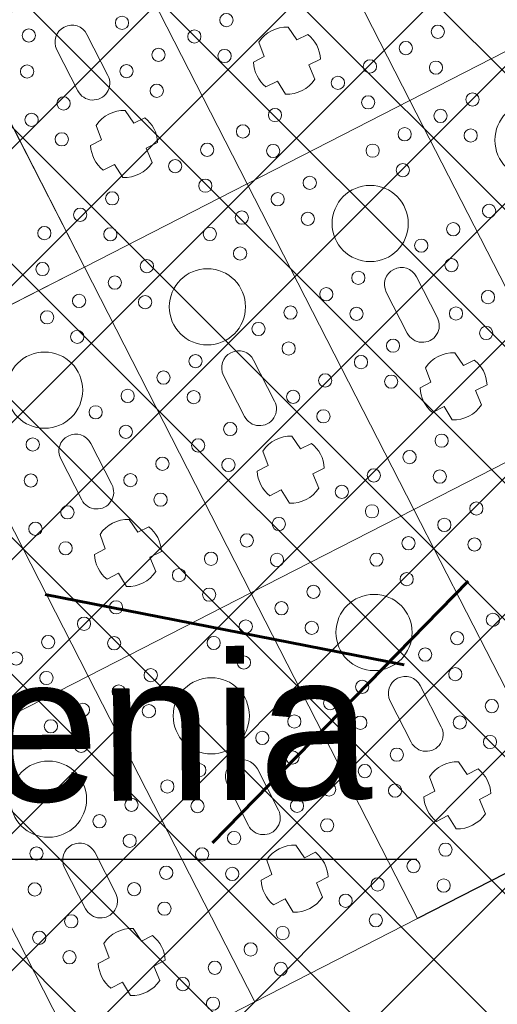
# Model space of a CAD drawing. Header units: metres. Extents: x 7472034 to 8439876, y 5890181 to 5961460.
# Tile 144 of 202: x 8439534.99 to 8439536.56, y 5890377.1 to 5890380.33. Entities that reach past the tile are written whole.
import ezdxf

# ---------------------------------------------------------------- set-up
doc = ezdxf.new("R2010")
doc.units = ezdxf.units.M
doc.header["$MEASUREMENT"] = 0
for name, pattern in [('$0$L218_500', [1, 0.5, -0.5]), ('ACAD_ISO03W100', [30, 12, -18]), ('CENTER', [2, 1.25, -0.25, 0.25, -0.25])]:
    doc.linetypes.add(name, pattern=pattern)
doc.layers.get('0').update_dxf_attribs({"linetype": 'CONTINUOUS', "lineweight": 5})
doc.layers.get('Defpoints').update_dxf_attribs({"linetype": 'CONTINUOUS'})
for name, color, linetype, lineweight in [('### Krawężnik', 6, 'CONTINUOUS', 35), ('### rzędne', 172, 'CONTINUOUS', 35), ('__GRANICA', 5, 'ACAD_ISO03W100', 80), ('_a_widok', 7, 'CONTINUOUS', 5), ('_IS_kd_krata', 114, 'CONTINUOUS', 30), ('KOLOR-OBIEKT', 21, 'CONTINUOUS', 13), ('ZAG-obrys 018 wymiary', 7, 'CONTINUOUS', 18)]:
    doc.layers.add(name, color=color, linetype=linetype, lineweight=lineweight)
doc.layers.add('100_rzut_wym_wew', color=7, linetype='CONTINUOUS')
doc.layers.add('_IS.BLOK.KD.doziemne', color=7, linetype='CONTINUOUS')
doc.styles.add('ARIAL', font='arial.ttf')
doc.styles.add('DIM', font='simplex.shx', dxfattribs={"width": 0.8})
doc.styles.add('RS', font='Romans.shx', dxfattribs={"width": 0.7})
doc.dimstyles.new('DIM-WEW_500', dxfattribs={"dimscale": 5, "dimtxt": 18, "dimasz": 10, "dimexe": 4, "dimexo": 8, "dimgap": 5, "dimtad": 1, "dimlfac": 0.01, "dimzin": 9, "dimdsep": 46, "dimtxsty": 'DIM', "dimblk": 'ARCHTICK', "dimcen": 5, "dimclrt": 112, "dimadec": 4, "dimazin": 2, "dimtfac": 4, "dimtmove": 0, "dimatfit": 3, "dimldrblk": 'ARCHTICK', "dimfxl": 0, "dimtolj": 1, "dimlwd": 13, "dimarcsym": 0})
pattern_1 = [(45, (967499.2092647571, -71042.97165620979), (-0.2245064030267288, 0.2245064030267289), []), (135, (967499.2092647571, -71042.97165620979), (-0.2245064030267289, -0.2245064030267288), [])]

# ---------------------------------------------------------------- blocks, each defined once
blk = doc.blocks.new('_Oblique')
at = {"color": 0, "linetype": 'ByBlock', "lineweight": -2}
blk.add_line((-0.5, -0.5), (0.5, 0.5), dxfattribs=at)
blk = doc.blocks.new('*D57')
at = {"layer": 'Defpoints', "color": 0, "linetype": 'Continuous'}
for p in [(8439539.50265294, 5890379.021735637, 7.079631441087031e-07), (8439518.672365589, 5890368.360632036), (8439519.01227277, 5890367.69650152)]:
    blk.add_point(p, dxfattribs=at)
at = {"layer": 'ZAG-obrys 018 wymiary', "color": 0, "linetype": 'Continuous', "lineweight": 13}
blk.add_line((8439539.84256012, 5890378.357605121), (8439519.01227277, 5890367.69650152), dxfattribs=at)
at = {"layer": 'ZAG-obrys 018 wymiary', "color": 0, "linetype": 'Continuous', "lineweight": -2}
for p, q in [((8439539.84256012, 5890378.357605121), (8439540.024801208, 5890378.001531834)), ((8439519.01227277, 5890367.69650152), (8439519.194513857, 5890367.340428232))]:
    blk.add_line(p, q, dxfattribs=at)
at = {"layer": 'ZAG-obrys 018 wymiary', "color": 0, "linetype": 'Continuous', "lineweight": 13, "xscale": 0.3, "yscale": 0.3, "zscale": 0.3}
for p, rotation in [((8439539.84256012, 5890378.357605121), 27.10372084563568), ((8439519.01227277, 5890367.69650152), 207.1037208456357)]:
    blk.add_blockref('_Oblique', p, dxfattribs=dict(at, rotation=rotation))
at = {"layer": 'ZAG-obrys 018 wymiary', "color": 112, "linetype": 'Continuous', "lineweight": 25, "insert": (8439529.154054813, 5890373.561163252), "char_height": 0.8, "attachment_point": 5, "rotation": 27.103720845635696, "style": 'RS'}
blk.add_mtext('\\A1;23.4', dxfattribs=at)
blk = doc.blocks.new('_ArchTick')
at = {"layer": '100_rzut_wym_wew', "color": 0, "linetype": 'Continuous', "const_width": 0.15}
blk.add_lwpolyline([(-0.5, -0.5), (0.5, 0.5)], dxfattribs=at)
blk = doc.blocks.new('A$C57F34CC8')
at = {"layer": '__GRANICA', "color": 246, "lineweight": 60, "ltscale": 0.1}
blk.add_line((122.4455157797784, 6.245515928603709), (120.9349854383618, 6.541692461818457), dxfattribs=at)
blk.add_lwpolyline([(104.5474768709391, 61.49084398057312), (124.7534257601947, 8.664832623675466), (116.2782638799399, -2.598389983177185e-07), (87.50180485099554, 5.853071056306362), (75.53745610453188, 9.185393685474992), (65.1202681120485, 10.79332474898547), (52.65768154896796, 12.23814885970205), (35.11359243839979, 14.25579591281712), (31.17050394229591, 14.72508112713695), (-8.847564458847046e-07, 23.87893649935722)], dxfattribs=at)
blk = doc.blocks.new('A$C1D2679FE')
at = {"layer": 'KOLOR-OBIEKT', "lineweight": 9, "ltscale": 200}
h = blk.add_hatch(dxfattribs=at)
h.set_pattern_fill('ANSI37', color=253, scale=0.1, angle=16)
h.set_pattern_definition([(61, (-7471780.020262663, -5961378.212846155), (-0.2776917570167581, 0.153927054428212), []), (151, (-7471780.020262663, -5961378.212846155), (-0.153927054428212, -0.2776917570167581), [])])
edge = h.paths.add_edge_path()
edge.add_line((196.975401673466, 33.54016214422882), (192.3495923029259, 34.13512154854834))
edge.add_line((192.3495923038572, 34.13512154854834), (187.7176397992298, 34.7308710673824))
edge.add_line((187.7176398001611, 34.7308710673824), (178.5077782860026, 36.15998750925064))
edge.add_line((178.5077782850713, 36.15998750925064), (176.6601969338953, 36.5026140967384))
edge.add_arc((181.3685569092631, 38.18527459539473), 5.000000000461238, 199.6657310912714, 261.1796204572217)
edge.add_line((180.6018702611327, 33.24440507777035), (187.358021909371, 32.19603671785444))
edge.add_line((187.3580219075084, 32.19603671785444), (192.0230219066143, 31.59603671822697))
edge.add_line((192.0230219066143, 31.59603671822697), (196.6880219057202, 30.9960367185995))
edge.add_line((196.6880219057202, 30.9960367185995), (201.9780219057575, 30.48103671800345))
edge.add_line((201.9780219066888, 30.48103671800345), (207.2680219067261, 29.96603671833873))
edge.add_line((207.2680219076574, 29.96603671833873), (216.468021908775, 29.35603671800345))
edge.add_line((216.4680219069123, 29.35603671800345), (221.8830219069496, 29.11103671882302))
edge.add_line((221.8830219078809, 29.11103671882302), (227.2980219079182, 28.86603671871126))
edge.add_line((227.2980219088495, 28.86603671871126), (233.718021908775, 28.60103671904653))
edge.add_line((233.7180219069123, 28.60103671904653), (240.1380219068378, 28.33603671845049))
edge.add_line((240.1380219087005, 28.33603671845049), (245.3280219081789, 28.076036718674))
edge.add_line((245.3280219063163, 28.076036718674), (246.1380219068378, 28.00603671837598))
edge.add_line((246.1380219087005, 28.00603671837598), (248.4280219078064, 27.98603671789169))
edge.add_line((248.4280219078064, 27.98603671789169), (251.4080219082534, 28.33603671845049))
edge.add_line((251.4080219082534, 28.33603671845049), (255.3380219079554, 29.13603671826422))
edge.add_line((255.3380219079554, 29.13603671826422), (258.1480219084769, 30.35603671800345))
edge.add_line((258.1480219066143, 30.35603671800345), (260.6280219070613, 32.076036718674))
edge.add_line((260.6280219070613, 32.076036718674), (262.7080219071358, 34.29603671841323))
edge.add_line((262.7080219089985, 34.29603671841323), (264.3880219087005, 36.826036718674))
edge.add_line((264.3880219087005, 36.826036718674), (265.608021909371, 39.59603671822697))
edge.add_line((265.6080219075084, 39.59603671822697), (266.4080219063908, 42.53603671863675))
edge.add_line((266.4080219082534, 42.53603671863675), (266.6380219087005, 45.60603671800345))
edge.add_line((266.6380219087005, 45.60603671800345), (266.3380219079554, 48.59603671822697))
edge.add_line((266.3380219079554, 48.59603671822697), (265.628021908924, 51.53603671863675))
edge.add_line((265.6280219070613, 51.53603671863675), (264.5280219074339, 54.28603671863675))
edge.add_line((264.5280219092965, 54.28603671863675), (263.3880219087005, 57.11603671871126))
edge.add_line((263.3880219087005, 57.11603671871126), (262.5430219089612, 59.47103671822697))
edge.add_line((262.5430219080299, 59.47103671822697), (261.6980219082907, 61.826036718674))
edge.add_line((261.6980219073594, 61.826036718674), (260.5980219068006, 65.15103671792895))
edge.add_line((260.5980219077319, 65.15103671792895), (259.4980219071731, 68.47603671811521))
edge.add_line((259.4980219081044, 68.47603671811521), (257.3916487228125, 67.77919145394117))
edge.add_line((257.3916487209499, 67.77919145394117), (258.1675714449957, 64.34697791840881))
edge.add_line((258.167571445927, 64.34697791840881), (259.2776264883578, 60.99158426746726))
edge.add_line((259.2776264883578, 60.99158426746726), (260.1334384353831, 58.60645156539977))
edge.add_line((260.1334384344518, 58.60645156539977), (260.9950570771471, 56.20513570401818))
edge.add_line((260.9950570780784, 56.20513570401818), (262.1522789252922, 53.33238322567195))
edge.add_line((262.1522789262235, 53.33238322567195), (263.1827648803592, 50.75616833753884))
edge.add_line((263.1827648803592, 50.75616833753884), (263.8083402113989, 48.16575780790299))
edge.add_line((263.8083402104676, 48.16575780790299), (264.0684198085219, 45.57363114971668))
edge.add_line((264.0684198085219, 45.57363114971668), (263.8734869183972, 42.97170083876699))
edge.add_line((263.8734869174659, 42.97170083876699), (263.1880731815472, 40.45280535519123))
edge.add_line((263.1880731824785, 40.45280535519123), (262.1337886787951, 38.05906103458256))
edge.add_line((262.1337886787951, 38.05906103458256), (260.6936748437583, 35.89031817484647))
edge.add_line((260.6936748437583, 35.89031817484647), (258.9457271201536, 34.02472012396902))
edge.add_line((258.9457271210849, 34.02472012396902), (256.8967191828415, 32.60363397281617))
edge.add_line((256.8967191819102, 32.60363397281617), (254.5645412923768, 31.59108698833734))
edge.add_line((254.5645412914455, 31.59108698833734), (251.0026761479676, 30.86602538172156))
edge.add_line((251.0026761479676, 30.86602538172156), (248.2893446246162, 30.54734550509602))
edge.add_line((248.2893446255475, 30.54734550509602), (246.2595893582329, 30.56507262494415))
edge.add_line((246.2595893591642, 30.56507262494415), (245.5023283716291, 30.63051493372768))
edge.add_line((245.5023283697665, 30.63051493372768), (240.2548571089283, 30.89339403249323))
edge.add_line((240.2548571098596, 30.89339403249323), (233.8236017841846, 31.1588586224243))
edge.add_line((233.8236017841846, 31.1588586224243), (227.4086662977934, 31.42364957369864))
edge.add_line((227.4086662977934, 31.42364957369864), (221.9987299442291, 31.66842047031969))
edge.add_line((221.9987299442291, 31.66842047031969), (217.4544723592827, 31.90290945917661))
edge.add_line((217.4544723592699, 31.90290945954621), (217.0910134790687, 31.92589690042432))
edge.add_line((217.0910134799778, 31.92589689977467), (214.8768218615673, 32.06593639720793))
edge.add_line((214.876821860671, 32.06593639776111), (207.0033997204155, 32.56390146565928))
edge.add_line((207.0033997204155, 32.56390146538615), (202.2260741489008, 33.02899081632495))
edge.add_line((202.2260741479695, 33.02899081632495), (196.975401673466, 33.54016214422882))
blk = doc.blocks.new('*U25')
at = {"lineweight": 5}
for p, q in [((2400, 21599.40002381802), (2400, 20999.39999997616)), ((2400.000047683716, 20999.39999997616), (2400.000047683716, 21599.40002381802)), ((2400.000047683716, 20999.40002381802), (1200, 20999.40002381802)), ((1200, 20999.39999997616), (2400.000047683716, 20999.39999997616)), ((2400, 20999.40002381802), (2400, 20399.39999997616)), ((3600.000047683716, 20999.40002381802), (2400, 20999.40002381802)), ((2400, 20999.39999997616), (3600.000047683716, 20999.39999997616)), ((2400.000047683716, 20399.39999997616), (2400.000047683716, 20999.40002381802)), ((3600, 20999.40002381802), (3600, 20399.39999997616)), ((3600.000047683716, 20399.39999997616), (3600.000047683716, 20999.40002381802)), ((2054.200035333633, 20799.41180765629), (2054.200035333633, 20759.27779868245)), ((2145.251703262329, 20757.3414337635), (2145.251703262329, 20799.66109861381)), ((3254.200035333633, 20799.41180765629), (3254.200035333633, 20759.27779868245)), ((3345.251703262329, 20757.3414337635), (3345.251703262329, 20799.66109861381)), ((2054.200035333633, 20759.27779868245), (2003.997000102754, 20753.0974925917)), ((2195.871898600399, 20753.33129808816), (2145.251703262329, 20757.3414337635)), ((3075.600023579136, 20754.90001261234), (2924.400023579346, 20754.90001189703)), ((3254.200035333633, 20759.27779868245), (3203.997000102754, 20753.0974925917)), ((3395.871898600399, 20753.33129808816), (3345.251703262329, 20757.3414337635)), ((2003.997000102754, 20645.70253120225), (2054.200035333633, 20639.52222511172)), ((2054.200035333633, 20639.52222511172), (2054.200035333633, 20599.38821613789)), ((2145.251703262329, 20641.45859003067), (2195.871898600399, 20645.46872570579)), ((2145.251703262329, 20599.13892518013), (2145.251703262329, 20641.45859003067)), ((2924.400023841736, 20643.90001189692), (3075.600023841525, 20643.90001189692)), ((3203.997000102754, 20645.70253120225), (3254.200035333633, 20639.52222511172)), ((3254.200035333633, 20639.52222511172), (3254.200035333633, 20599.38821613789)), ((3345.251703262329, 20641.45859003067), (3395.871898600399, 20645.46872570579)), ((3345.251703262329, 20599.13892518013), (3345.251703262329, 20641.45859003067)), ((2400.000047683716, 20399.40002381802), (1200, 20399.40002381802)), ((1200, 20399.39999997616), (2400.000047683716, 20399.39999997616)), ((2400, 20399.40002381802), (2400, 19799.39999997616)), ((3600.000047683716, 20399.40002381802), (2400, 20399.40002381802)), ((2400, 20399.39999997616), (3600.000047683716, 20399.39999997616)), ((2400.000047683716, 19799.39999997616), (2400.000047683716, 20399.40002381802)), ((3600, 20399.40002381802), (3600, 19799.39999997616)), ((4800.000047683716, 20399.40002381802), (3600, 20399.40002381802)), ((3600, 20399.39999997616), (4800.000047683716, 20399.39999997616)), ((3600.000047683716, 19799.39999997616), (3600.000047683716, 20399.40002381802)), ((4800.000047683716, 19799.39999997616), (4800.000047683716, 20399.40002381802)), ((2054.200035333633, 20199.41180765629), (2054.200035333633, 20159.27779868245)), ((2145.251703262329, 20157.3414337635), (2145.251703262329, 20199.66109861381)), ((3254.200035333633, 20199.41180765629), (3254.200035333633, 20159.27779868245)), ((3345.251703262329, 20157.3414337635), (3345.251703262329, 20199.66109861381)), ((4454.200035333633, 20199.41180765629), (4454.200035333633, 20159.27779868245)), ((4545.251703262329, 20157.3414337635), (4545.251703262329, 20199.66109861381)), ((1875.600023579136, 20154.90001261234), (1724.400023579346, 20154.90001189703)), ((2054.200035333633, 20159.27779868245), (2003.997000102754, 20153.0974925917)), ((2195.871898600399, 20153.33129808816), (2145.251703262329, 20157.3414337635)), ((3075.600023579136, 20154.90001261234), (2924.400023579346, 20154.90001189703)), ((3254.200035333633, 20159.27779868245), (3203.997000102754, 20153.0974925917)), ((3395.871898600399, 20153.33129808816), (3345.251703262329, 20157.3414337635)), ((4275.600023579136, 20154.90001261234), (4124.400023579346, 20154.90001189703)), ((4454.200035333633, 20159.27779868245), (4403.997000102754, 20153.0974925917)), ((4595.871898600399, 20153.33129808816), (4545.251703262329, 20157.3414337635)), ((1724.400023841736, 20043.90001189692), (1875.600023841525, 20043.90001189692)), ((2003.997000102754, 20045.70253120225), (2054.200035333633, 20039.52222511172)), ((2054.200035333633, 20039.52222511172), (2054.200035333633, 19999.38821613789)), ((2145.251703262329, 20041.45859003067), (2195.871898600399, 20045.46872570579)), ((2145.251703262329, 19999.13892518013), (2145.251703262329, 20041.45859003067)), ((2924.400023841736, 20043.90001189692), (3075.600023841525, 20043.90001189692)), ((3203.997000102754, 20045.70253120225), (3254.200035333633, 20039.52222511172)), ((3254.200035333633, 20039.52222511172), (3254.200035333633, 19999.38821613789)), ((3345.251703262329, 20041.45859003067), (3395.871898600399, 20045.46872570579)), ((3345.251703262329, 19999.13892518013), (3345.251703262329, 20041.45859003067)), ((4124.400023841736, 20043.90001189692), (4275.600023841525, 20043.90001189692)), ((4403.997000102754, 20045.70253120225), (4454.200035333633, 20039.52222511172)), ((4454.200035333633, 20039.52222511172), (4454.200035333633, 19999.38821613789)), ((4545.251703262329, 20041.45859003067), (4595.871898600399, 20045.46872570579)), ((4545.251703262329, 19999.13892518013), (4545.251703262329, 20041.45859003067)), ((2400.000047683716, 19799.40002381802), (1200, 19799.40002381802)), ((1200, 19799.39999997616), (2400.000047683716, 19799.39999997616)), ((2400, 19799.40002381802), (2400, 19199.39999997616)), ((3600.000047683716, 19799.40002381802), (2400, 19799.40002381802)), ((2400, 19799.39999997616), (3600.000047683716, 19799.39999997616)), ((2400.000047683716, 19199.39999997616), (2400.000047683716, 19799.40002381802)), ((3600, 19799.40002381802), (3600, 19199.39999997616)), ((4800.000047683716, 19799.40002381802), (3600, 19799.40002381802)), ((3600, 19799.39999997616), (4800.000047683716, 19799.39999997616)), ((3600.000047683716, 19199.39999997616), (3600.000047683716, 19799.40002381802)), ((4800.000047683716, 19199.39999997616), (4800.000047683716, 19799.40002381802)), ((3254.200035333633, 19599.41180765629), (3254.200035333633, 19559.27779868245)), ((3345.251703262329, 19557.3414337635), (3345.251703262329, 19599.66109861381)), ((4454.200035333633, 19599.41180765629), (4454.200035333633, 19559.27779868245)), ((4545.251703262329, 19557.3414337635), (4545.251703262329, 19599.66109861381)), ((3075.600023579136, 19554.90001261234), (2924.400023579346, 19554.90001189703)), ((3254.200035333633, 19559.27779868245), (3203.997000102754, 19553.0974925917)), ((3395.871898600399, 19553.33129808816), (3345.251703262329, 19557.3414337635)), ((4275.600023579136, 19554.90001261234), (4124.400023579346, 19554.90001189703)), ((4454.200035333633, 19559.27779868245), (4403.997000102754, 19553.0974925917)), ((4595.871898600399, 19553.33129808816), (4545.251703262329, 19557.3414337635)), ((3203.997000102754, 19445.70253120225), (3254.200035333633, 19439.52222511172)), ((3345.251703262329, 19441.45859003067), (3395.871898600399, 19445.46872570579)), ((4403.997000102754, 19445.70253120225), (4454.200035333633, 19439.52222511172)), ((4545.251703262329, 19441.45859003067), (4595.871898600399, 19445.46872570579)), ((2924.400023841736, 19443.90001189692), (3075.600023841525, 19443.90001189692)), ((3254.200035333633, 19439.52222511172), (3254.200035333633, 19399.38821613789)), ((3345.251703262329, 19399.13892518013), (3345.251703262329, 19441.45859003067)), ((4124.400023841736, 19443.90001189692), (4275.600023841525, 19443.90001189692)), ((4454.200035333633, 19439.52222511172), (4454.200035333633, 19399.38821613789)), ((4545.251703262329, 19399.13892518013), (4545.251703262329, 19441.45859003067)), ((3600.000047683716, 19199.40002381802), (2400, 19199.40002381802)), ((2400, 19199.39999997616), (3600.000047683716, 19199.39999997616)), ((3600, 19199.40002381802), (3600, 18599.39999997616)), ((4800.000047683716, 19199.40002381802), (3600, 19199.40002381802)), ((3600, 19199.39999997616), (4800.000047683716, 19199.39999997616)), ((3600.000047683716, 18599.39999997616), (3600.000047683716, 19199.40002381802)), ((4800.000047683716, 18599.39999997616), (4800.000047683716, 19199.40002381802)), ((4454.200035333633, 18999.41180765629), (4454.200035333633, 18959.27779868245)), ((4545.251703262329, 18957.3414337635), (4545.251703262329, 18999.66109861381)), ((4275.600023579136, 18954.90001261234), (4124.400023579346, 18954.90001189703)), ((4454.200035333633, 18959.27779868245), (4403.997000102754, 18953.0974925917)), ((4595.871898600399, 18953.33129808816), (4545.251703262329, 18957.3414337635)), ((4124.400023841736, 18843.90001189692), (4275.600023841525, 18843.90001189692)), ((4403.997000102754, 18845.70253120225), (4454.200035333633, 18839.52222511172)), ((4454.200035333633, 18839.52222511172), (4454.200035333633, 18799.38821613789)), ((4545.251703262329, 18841.45859003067), (4595.871898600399, 18845.46872570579)), ((4545.251703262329, 18799.13892518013), (4545.251703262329, 18841.45859003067)), ((4800.000047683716, 18599.40002381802), (3600, 18599.40002381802)), ((3600, 18599.39999997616), (4800.000047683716, 18599.39999997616))]:
    blk.add_line(p, q, dxfattribs=at)
for centre, radius in [((2700.000023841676, 21299.40001189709), 125), ((2240.936357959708, 21183.4000118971), 21.7392778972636), ((2490.936357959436, 21183.4000118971), 21.73927789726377), ((2343.127355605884, 21124.40001189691), 21.7392778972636), ((2593.127355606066, 21124.40001189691), 21.73927789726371), ((2240.936357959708, 21065.40001189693), 21.7392778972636), ((2490.936357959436, 21065.40001189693), 21.73927789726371), ((2840.936357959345, 21065.40001189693), 21.73927789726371), ((2240.936357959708, 20933.40001189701), 21.7392778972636), ((2490.936357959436, 20933.40001189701), 21.7392778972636), ((2840.936357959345, 20933.40001189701), 21.7392778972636), ((3090.936357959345, 20933.40001189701), 21.73927789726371), ((2343.127355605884, 20874.40001189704), 21.7392778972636), ((2593.127355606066, 20874.40001189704), 21.73927789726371), ((2943.127355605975, 20874.40001189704), 21.7392778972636), ((3193.127355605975, 20874.40001189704), 21.7392778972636), ((2240.936357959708, 20815.40001189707), 21.7392778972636), ((2490.936357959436, 20815.40001189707), 21.73927789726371), ((2840.936357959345, 20815.40001189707), 21.73927789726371), ((3090.936357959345, 20815.40001189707), 21.7392778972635), ((2700.000023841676, 20699.40001189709), 125), ((1890.936357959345, 20583.4000118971), 21.73927789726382), ((2240.936357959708, 20583.4000118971), 21.7392778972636), ((2490.936357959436, 20583.4000118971), 21.73927789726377), ((2840.936357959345, 20583.4000118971), 21.73927789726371), ((3090.936357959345, 20583.4000118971), 21.73927789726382), ((3440.936357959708, 20583.4000118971), 21.7392778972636), ((3690.936357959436, 20583.4000118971), 21.73927789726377), ((1993.127355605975, 20524.40001189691), 21.7392778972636), ((2343.127355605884, 20524.40001189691), 21.7392778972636), ((2593.127355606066, 20524.40001189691), 21.73927789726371), ((2943.127355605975, 20524.40001189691), 21.7392778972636), ((3193.127355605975, 20524.40001189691), 21.7392778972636), ((3543.127355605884, 20524.40001189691), 21.7392778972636), ((3793.127355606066, 20524.40001189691), 21.73927789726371), ((1890.936357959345, 20465.40001189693), 21.73927789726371), ((2240.936357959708, 20465.40001189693), 21.7392778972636), ((2490.936357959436, 20465.40001189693), 21.73927789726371), ((2840.936357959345, 20465.40001189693), 21.73927789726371), ((3090.936357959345, 20465.40001189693), 21.73927789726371), ((3440.936357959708, 20465.40001189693), 21.7392778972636), ((3690.936357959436, 20465.40001189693), 21.73927789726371), ((4040.936357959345, 20465.40001189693), 21.73927789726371), ((1890.936357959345, 20333.40001189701), 21.73927789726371), ((2240.936357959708, 20333.40001189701), 21.7392778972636), ((2490.936357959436, 20333.40001189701), 21.7392778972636), ((2840.936357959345, 20333.40001189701), 21.7392778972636), ((3090.936357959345, 20333.40001189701), 21.73927789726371), ((3440.936357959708, 20333.40001189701), 21.7392778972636), ((3690.936357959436, 20333.40001189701), 21.7392778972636), ((4040.936357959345, 20333.40001189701), 21.7392778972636), ((4290.936357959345, 20333.40001189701), 21.73927789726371), ((1743.127355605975, 20274.40001189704), 21.7392778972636), ((1993.127355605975, 20274.40001189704), 21.7392778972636), ((2343.127355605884, 20274.40001189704), 21.7392778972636), ((2593.127355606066, 20274.40001189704), 21.73927789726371), ((2943.127355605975, 20274.40001189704), 21.7392778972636), ((3193.127355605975, 20274.40001189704), 21.7392778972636), ((3543.127355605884, 20274.40001189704), 21.7392778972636), ((3793.127355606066, 20274.40001189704), 21.73927789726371), ((4143.127355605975, 20274.40001189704), 21.7392778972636), ((4393.127355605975, 20274.40001189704), 21.7392778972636), ((1890.936357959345, 20215.40001189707), 21.7392778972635), ((2240.936357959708, 20215.40001189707), 21.7392778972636), ((2490.936357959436, 20215.40001189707), 21.73927789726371), ((2700.000023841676, 20099.40001189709), 125), ((2840.936357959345, 20215.40001189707), 21.73927789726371), ((3090.936357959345, 20215.40001189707), 21.7392778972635), ((3440.936357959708, 20215.40001189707), 21.7392778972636), ((3690.936357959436, 20215.40001189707), 21.73927789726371), ((3900.000023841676, 20099.40001189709), 125), ((4040.936357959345, 20215.40001189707), 21.73927789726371), ((4290.936357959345, 20215.40001189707), 21.7392778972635), ((1640.936357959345, 19983.4000118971), 21.73927789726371), ((1890.936357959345, 19983.4000118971), 21.73927789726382), ((2240.936357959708, 19983.4000118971), 21.7392778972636), ((2490.936357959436, 19983.4000118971), 21.73927789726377), ((2840.936357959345, 19983.4000118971), 21.73927789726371), ((3090.936357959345, 19983.4000118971), 21.73927789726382), ((3440.936357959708, 19983.4000118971), 21.7392778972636), ((3690.936357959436, 19983.4000118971), 21.73927789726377), ((4040.936357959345, 19983.4000118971), 21.73927789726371), ((4290.936357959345, 19983.4000118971), 21.73927789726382), ((4640.936357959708, 19983.4000118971), 21.7392778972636), ((1743.127355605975, 19924.40001189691), 21.7392778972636), ((1993.127355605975, 19924.40001189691), 21.7392778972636), ((2343.127355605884, 19924.40001189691), 21.7392778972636), ((2593.127355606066, 19924.40001189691), 21.73927789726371), ((2943.127355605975, 19924.40001189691), 21.7392778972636), ((3193.127355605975, 19924.40001189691), 21.7392778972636), ((3543.127355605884, 19924.40001189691), 21.7392778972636), ((3793.127355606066, 19924.40001189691), 21.73927789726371), ((4143.127355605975, 19924.40001189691), 21.7392778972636), ((4393.127355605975, 19924.40001189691), 21.7392778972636), ((4743.127355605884, 19924.40001189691), 21.7392778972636), ((1890.936357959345, 19865.40001189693), 21.73927789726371), ((2240.936357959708, 19865.40001189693), 21.7392778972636), ((2490.936357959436, 19865.40001189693), 21.73927789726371), ((2840.936357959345, 19865.40001189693), 21.73927789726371), ((3090.936357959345, 19865.40001189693), 21.73927789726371), ((3440.936357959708, 19865.40001189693), 21.7392778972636), ((3690.936357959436, 19865.40001189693), 21.73927789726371), ((4040.936357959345, 19865.40001189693), 21.73927789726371), ((4290.936357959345, 19865.40001189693), 21.73927789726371), ((4640.936357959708, 19865.40001189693), 21.7392778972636), ((2240.936357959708, 19733.40001189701), 21.7392778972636), ((2490.936357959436, 19733.40001189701), 21.7392778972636), ((2840.936357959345, 19733.40001189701), 21.7392778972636), ((3090.936357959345, 19733.40001189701), 21.73927789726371), ((3440.936357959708, 19733.40001189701), 21.7392778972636), ((3690.936357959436, 19733.40001189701), 21.7392778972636), ((4040.936357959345, 19733.40001189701), 21.7392778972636), ((4290.936357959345, 19733.40001189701), 21.73927789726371), ((4640.936357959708, 19733.40001189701), 21.7392778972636), ((2343.127355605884, 19674.40001189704), 21.7392778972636), ((2593.127355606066, 19674.40001189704), 21.73927789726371), ((2943.127355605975, 19674.40001189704), 21.7392778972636), ((3193.127355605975, 19674.40001189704), 21.7392778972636), ((3543.127355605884, 19674.40001189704), 21.7392778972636), ((3793.127355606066, 19674.40001189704), 21.73927789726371), ((4143.127355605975, 19674.40001189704), 21.7392778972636), ((4393.127355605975, 19674.40001189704), 21.7392778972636), ((4743.127355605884, 19674.40001189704), 21.7392778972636), ((2490.936357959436, 19615.40001189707), 21.73927789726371), ((2700.000023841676, 19499.40001189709), 125), ((2840.936357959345, 19615.40001189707), 21.73927789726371), ((3090.936357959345, 19615.40001189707), 21.7392778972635), ((3440.936357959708, 19615.40001189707), 21.7392778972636), ((3690.936357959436, 19615.40001189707), 21.73927789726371), ((3900.000023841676, 19499.40001189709), 125), ((4040.936357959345, 19615.40001189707), 21.73927789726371), ((4290.936357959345, 19615.40001189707), 21.7392778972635), ((4640.936357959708, 19615.40001189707), 21.7392778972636), ((2840.936357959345, 19383.4000118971), 21.73927789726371), ((3090.936357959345, 19383.4000118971), 21.73927789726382), ((3440.936357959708, 19383.4000118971), 21.7392778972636), ((3690.936357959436, 19383.4000118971), 21.73927789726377), ((4040.936357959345, 19383.4000118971), 21.73927789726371), ((4290.936357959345, 19383.4000118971), 21.73927789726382), ((4640.936357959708, 19383.4000118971), 21.7392778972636), ((2943.127355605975, 19324.40001189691), 21.7392778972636), ((3193.127355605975, 19324.40001189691), 21.7392778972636), ((3543.127355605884, 19324.40001189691), 21.7392778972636), ((3793.127355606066, 19324.40001189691), 21.73927789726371), ((4143.127355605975, 19324.40001189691), 21.7392778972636), ((4393.127355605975, 19324.40001189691), 21.7392778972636), ((4743.127355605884, 19324.40001189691), 21.7392778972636), ((3090.936357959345, 19265.40001189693), 21.73927789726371), ((3440.936357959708, 19265.40001189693), 21.7392778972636), ((3690.936357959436, 19265.40001189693), 21.73927789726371), ((4040.936357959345, 19265.40001189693), 21.73927789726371), ((4290.936357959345, 19265.40001189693), 21.73927789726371), ((4640.936357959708, 19265.40001189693), 21.7392778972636), ((3440.936357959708, 19133.40001189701), 21.7392778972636), ((3690.936357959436, 19133.40001189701), 21.7392778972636), ((4040.936357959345, 19133.40001189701), 21.7392778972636), ((4290.936357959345, 19133.40001189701), 21.73927789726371), ((4640.936357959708, 19133.40001189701), 21.7392778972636), ((3543.127355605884, 19074.40001189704), 21.7392778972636), ((3793.127355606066, 19074.40001189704), 21.73927789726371), ((4143.127355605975, 19074.40001189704), 21.7392778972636), ((4393.127355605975, 19074.40001189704), 21.7392778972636), ((4743.127355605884, 19074.40001189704), 21.7392778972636), ((3440.936357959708, 19015.40001189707), 21.7392778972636), ((3690.936357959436, 19015.40001189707), 21.73927789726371), ((3900.000023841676, 18899.40001189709), 125), ((4040.936357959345, 19015.40001189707), 21.73927789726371), ((4290.936357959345, 19015.40001189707), 21.7392778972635), ((4640.936357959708, 19015.40001189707), 21.7392778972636), ((4040.936357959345, 18783.4000118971), 21.73927789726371), ((4290.936357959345, 18783.4000118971), 21.73927789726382), ((4143.127355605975, 18724.40001189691), 21.7392778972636), ((4393.127355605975, 18724.40001189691), 21.7392778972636), ((4290.936357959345, 18665.40001189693), 21.73927789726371)]:
    blk.add_circle(centre, radius, dxfattribs=at)
for centre, radius, start, end in [((2100.000023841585, 20699.40001189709), 110, 65.70851514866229, 114.6052205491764), ((3300.000023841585, 20699.40001189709), 110, 65.70851514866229, 114.6052205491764), ((2100.000023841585, 20699.40001189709), 109.9999999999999, 150.7803558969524, 209.2196441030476), ((2100.000023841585, 20699.40001189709), 110.0000000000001, 330.6407226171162, 29.35927738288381), ((2924.400023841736, 20699.40001189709), 55.50000000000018, 90.00000026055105, 270), ((3075.600023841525, 20699.40001189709), 55.50000000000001, 270, 90.00000026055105), ((3300.000023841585, 20699.40001189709), 109.9999999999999, 150.7803558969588, 209.2196441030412), ((3300.000023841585, 20699.40001189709), 110.0000000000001, 330.6407226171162, 29.35927738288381), ((2100.000023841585, 20699.40001189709), 110, 245.3947794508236, 294.2914848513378), ((3300.000023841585, 20699.40001189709), 110, 245.3947794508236, 294.2914848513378), ((2100.000023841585, 20099.40001189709), 110, 65.70851514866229, 114.6052205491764), ((3300.000023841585, 20099.40001189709), 110, 65.70851514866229, 114.6052205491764), ((4500.000023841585, 20099.40001189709), 110, 65.70851514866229, 114.6052205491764), ((1724.400023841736, 20099.40001189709), 55.50000000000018, 90.00000026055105, 270), ((1875.600023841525, 20099.40001189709), 55.50000000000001, 270, 90.00000026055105), ((2924.400023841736, 20099.40001189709), 55.50000000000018, 90.00000026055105, 270), ((3075.600023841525, 20099.40001189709), 55.50000000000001, 270, 90.00000026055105), ((4124.400023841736, 20099.40001189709), 55.50000000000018, 90.00000026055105, 270), ((4275.600023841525, 20099.40001189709), 55.50000000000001, 270, 90.00000026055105), ((2100.000023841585, 20099.40001189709), 109.9999999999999, 150.7803558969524, 209.2196441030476), ((2100.000023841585, 20099.40001189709), 110.0000000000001, 330.6407226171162, 29.35927738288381), ((3300.000023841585, 20099.40001189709), 109.9999999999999, 150.7803558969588, 209.2196441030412), ((3300.000023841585, 20099.40001189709), 110.0000000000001, 330.6407226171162, 29.35927738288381), ((4500.000023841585, 20099.40001189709), 109.9999999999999, 150.7803558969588, 209.2196441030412), ((4500.000023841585, 20099.40001189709), 110.0000000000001, 330.6407226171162, 29.35927738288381), ((2100.000023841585, 20099.40001189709), 110, 245.3947794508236, 294.2914848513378), ((3300.000023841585, 20099.40001189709), 110, 245.3947794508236, 294.2914848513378), ((4500.000023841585, 20099.40001189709), 110, 245.3947794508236, 294.2914848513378), ((3300.000023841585, 19499.40001189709), 110, 65.70851514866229, 114.6052205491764), ((4500.000023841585, 19499.40001189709), 110, 65.70851514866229, 114.6052205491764), ((2924.400023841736, 19499.40001189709), 55.50000000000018, 90.00000026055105, 270), ((3075.600023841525, 19499.40001189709), 55.50000000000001, 270, 90.00000026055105), ((3300.000023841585, 19499.40001189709), 109.9999999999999, 150.7803558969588, 209.2196441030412), ((3300.000023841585, 19499.40001189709), 110.0000000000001, 330.6407226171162, 29.35927738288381), ((4124.400023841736, 19499.40001189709), 55.50000000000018, 90.00000026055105, 270), ((4275.600023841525, 19499.40001189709), 55.50000000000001, 270, 90.00000026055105), ((4500.000023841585, 19499.40001189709), 109.9999999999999, 150.7803558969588, 209.2196441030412), ((4500.000023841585, 19499.40001189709), 110.0000000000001, 330.6407226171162, 29.35927738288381), ((3300.000023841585, 19499.40001189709), 110, 245.3947794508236, 294.2914848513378), ((4500.000023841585, 19499.40001189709), 110, 245.3947794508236, 294.2914848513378), ((4500.000023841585, 18899.40001189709), 110, 65.70851514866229, 114.6052205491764), ((4124.400023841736, 18899.40001189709), 55.50000000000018, 90.00000026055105, 270), ((4275.600023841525, 18899.40001189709), 55.50000000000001, 270, 90.00000026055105), ((4500.000023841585, 18899.40001189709), 109.9999999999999, 150.7803558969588, 209.2196441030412), ((4500.000023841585, 18899.40001189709), 110.0000000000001, 330.6407226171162, 29.35927738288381), ((4500.000023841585, 18899.40001189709), 110, 245.3947794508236, 294.2914848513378)]:
    blk.add_arc(centre, radius, start, end, dxfattribs=at)
blk = doc.blocks.new('A$C2C426404')
at = {"layer": '### rzędne', "color": 0, "lineweight": 25}
blk.add_line((97.5617674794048, 11.69095455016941, -1.543864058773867e-08), (91.08887051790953, 11.69095455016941, -1.543864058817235e-08), dxfattribs=at)
at = {"layer": '### rzędne', "color": 0, "linetype": 'CENTER', "lineweight": 25, "insert": (91.07568879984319, 12.32183564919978, -1.543864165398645e-08), "char_height": 0.48, "attachment_point": 1, "rotation": 0.4319074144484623, "style": 'ARIAL'}
blk.add_mtext('rzędna posadowienia\\P132,10', dxfattribs=at)
blk = doc.blocks.new('JPII.KD_aktualizacja rzędnych_20.12.2024')
at = {"linetype": 'ACAD_ISO03W100', "ltscale": 0.05, "elevation": 7.079631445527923e-07}
blk.add_lwpolyline([(8438677.694513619, 5890679.101824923), (8438679.881406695, 5890674.828945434), (8438659.051119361, 5890664.167841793), (8438656.86422629, 5890668.44072127), (8438677.694513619, 5890679.101824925)], dxfattribs=at)
at = {"layer": '_IS_kd_krata', "color": 124, "xscale": 0.001, "yscale": 0.001, "zscale": 0.001, "rotation": 297.1037209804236}
blk.add_blockref('*U25', (8438656.864760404, 5890668.440994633, 7.079631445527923e-07), dxfattribs=at)

msp = doc.modelspace()

# ---------------------------------------------------------------- hatches: boundary and pattern name
at = {"layer": 'KOLOR-OBIEKT', "lineweight": 9}
h = msp.add_hatch(dxfattribs=at)
h.set_pattern_fill('ANSI37', color=73, scale=0.1)
h.set_pattern_definition(pattern_1)
edge = h.paths.add_edge_path()
edge.add_arc((8439443.60123986, 5890379.17988472), 6.652831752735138, 296.7043321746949, 335.0331150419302)
edge.add_arc((8439476.194075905, 5890367.917634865), 27.87464989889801, 155.1393615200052, 162.3446315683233, ccw=False)
edge.add_arc((8439457.399943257, 5890376.211109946), 7.345078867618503, 127.98309878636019, 152.2023641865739, ccw=False)
edge.add_arc((8439457.741930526, 5890376.488713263), 7.349948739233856, 107.1989600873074, 131.4182254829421, ccw=False)
edge.add_line((8439455.568618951, 5890383.509999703), (8439473.898437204, 5890392.710084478))
edge.add_arc((8439481.742870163, 5890376.384611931), 18.11232128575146, 99.26977735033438, 115.6644084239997, ccw=False)
edge.add_line((8439478.825278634, 5890394.260401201), (8439481.377171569, 5890394.321440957))
edge.add_arc((8439482.909595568, 5890377.390082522), 17.00056533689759, 88.22393661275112, 95.17163768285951, ccw=False)
edge.add_arc((8439482.561499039, 5890405.235869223), 10.88860248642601, 274.6092070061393, 298.9976789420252)
edge.add_arc((8443006.923870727, 5883371.657126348), 7856.29059094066, 116.59181359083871, 116.61107962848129, ccw=False)
edge.add_arc((8439465.895823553, 5890431.340313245), 42.15757971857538, 305.2087751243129, 306.7865132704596)
edge.add_arc((8439488.80074795, 5890400.283338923), 3.577668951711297, 310.8590814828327, 340.7280968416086)
edge.add_line((8439492.177934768, 5890399.102523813), (8439493.275267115, 5890403.980640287))
edge.add_line((8439493.275267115, 5890403.980640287), (8439502.266345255, 5890408.28072203))
edge.add_line((8439502.266345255, 5890408.28072203), (8439504.844191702, 5890407.694009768))
edge.add_line((8439504.844191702, 5890407.694009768), (8439506.125281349, 5890405.329609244))
edge.add_arc((8439507.019670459, 5890405.776898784), 0.9999999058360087, 206.5699188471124, 283.6833393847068)
edge.add_line((8439507.256226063, 5890404.805280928), (8439511.624560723, 5890406.970734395))
edge.add_line((8439511.624560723, 5890406.970734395), (8439511.39896348, 5890407.420225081))
edge.add_line((8439511.39896348, 5890407.420225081), (8439510.561982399, 5890407.017405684))
edge.add_line((8439510.561982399, 5890407.017405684), (8439509.330427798, 5890409.481424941))
edge.add_line((8439509.330427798, 5890409.481424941), (8439512.635426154, 5890411.138401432))
edge.add_line((8439512.635426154, 5890411.138401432), (8439512.638568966, 5890411.136467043))
edge.add_line((8439512.638568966, 5890411.136467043), (8439515.998443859, 5890412.829496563))
edge.add_line((8439515.998443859, 5890412.829496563), (8439517.239018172, 5890410.325621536))
edge.add_line((8439517.239018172, 5890410.325621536), (8439513.919446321, 5890408.633274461))
edge.add_line((8439513.919446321, 5890408.633274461), (8439514.091312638, 5890408.235941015))
edge.add_line((8439514.091312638, 5890408.235941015), (8439518.839102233, 5890410.604261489))
edge.add_line((8439518.839102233, 5890410.604261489), (8439518.585943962, 5890412.843737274))
edge.add_line((8439518.585943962, 5890412.843737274), (8439518.274555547, 5890413.628049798))
edge.add_line((8439518.274555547, 5890413.628049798), (8439517.839658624, 5890414.494365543))
edge.add_line((8439517.839658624, 5890414.494365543), (8439524.310164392, 5890417.742607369))
edge.add_line((8439524.310164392, 5890417.742607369), (8439525.122207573, 5890416.124990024))
edge.add_line((8439525.122207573, 5890416.124990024), (8439526.840645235, 5890414.670893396))
edge.add_line((8439526.840645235, 5890414.670893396), (8439527.244697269, 5890414.489695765))
edge.add_arc((8439552.769967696, 5890317.570311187), 100.2242811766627, 102.79246926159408, 104.75471345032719, ccw=False)
edge.add_arc((8439529.321881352, 5890420.105147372), 4.960037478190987, 284.6730648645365, 320.3902958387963)
edge.add_arc((8435016.013859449, 5889290.11735932), 4655.555010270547, 14.00691021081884, 14.04831962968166)
edge.add_line((8439532.327549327, 5890420.207226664), (8439525.877549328, 5890423.127226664))
edge.add_line((8439525.877549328, 5890423.127226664), (8439431.028022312, 5890376.803268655))
edge.add_line((8439431.028022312, 5890376.803268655), (8439435.479127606, 5890375.417226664))
edge.add_line((8439435.479127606, 5890375.417226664), (8439446.590932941, 5890373.236661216))
edge = h.paths.add_edge_path()
edge.add_arc((8439530.228804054, 5890405.916425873), 3.001836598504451, 99.44813666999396, 208.2631515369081)
edge.add_line((8439527.5848402, 5890404.494990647), (8439533.209264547, 5890393.206690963))
edge.add_line((8439533.209264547, 5890393.206690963), (8439519.17443581, 5890386.185049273))
edge.add_line((8439519.17443581, 5890386.185049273), (8439523.57812012, 5890377.411604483))
edge.add_line((8439523.57812012, 5890377.411604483), (8439517.455507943, 5890374.324033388))
edge.add_line((8439517.455507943, 5890374.324033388), (8439517.445860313, 5890374.319191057))
edge.add_line((8439517.445860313, 5890374.319191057), (8439517.33905848, 5890374.265585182))
edge.add_line((8439517.33905848, 5890374.265585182), (8439516.815779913, 5890375.308140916))
edge.add_line((8439516.815779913, 5890375.308140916), (8439511.370501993, 5890372.574998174))
edge.add_line((8439511.370501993, 5890372.574998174), (8439511.888417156, 5890371.529804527))
edge.add_line((8439511.888417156, 5890371.529804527), (8439506.425671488, 5890368.787948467))
edge.add_line((8439506.425671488, 5890368.787948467), (8439505.890341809, 5890369.841556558))
edge.add_line((8439505.890341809, 5890369.841556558), (8439505.8884594, 5890369.869391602))
edge.add_line((8439505.8884594, 5890369.869391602), (8439500.283276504, 5890366.97762632))
edge.add_line((8439500.283276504, 5890366.97762632), (8439519.478066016, 5890366.160130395))
edge.add_line((8439519.478066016, 5890366.160130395), (8439542.767549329, 5890378.417226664))
edge.add_line((8439542.767549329, 5890378.417226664), (8439538.675788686, 5890394.802262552))
edge.add_line((8439538.675788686, 5890394.802262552), (8439537.066416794, 5890401.238139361))
edge.add_line((8439537.066416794, 5890401.238139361), (8439535.557306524, 5890407.69906358))
edge.add_arc((8439531.145391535, 5890400.872499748), 8.128158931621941, 57.12596579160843, 99.98506404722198)
edge = h.paths.add_edge_path()
edge.add_line((8439470.194509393, 5890384.137651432), (8439461.355169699, 5890379.697090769))
edge.add_line((8439461.355169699, 5890379.697090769), (8439460.080861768, 5890379.068371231))
edge.add_line((8439460.080861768, 5890379.068371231), (8439457.869254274, 5890377.642639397))
edge.add_arc((8439460.609507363, 5890373.444653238), 5.013190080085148, 123.1346622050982, 204.022759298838)
edge.add_line((8439456.030540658, 5890371.403786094), (8439459.447549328, 5890370.707226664))
edge.add_line((8439459.447549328, 5890370.707226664), (8439480.497107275, 5890367.736747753))
edge.add_line((8439480.497107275, 5890367.736747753), (8439497.963342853, 5890367.082590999))
edge.add_line((8439497.963342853, 5890367.082590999), (8439496.62020549, 5890369.722641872))
edge.add_line((8439496.62020549, 5890369.722641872), (8439494.91788047, 5890373.087302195))
edge.add_arc((8439489.468037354, 5890366.363615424), 8.654984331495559, 50.97371617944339, 58.22889977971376)
edge.add_line((8439494.025120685, 5890373.721722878), (8439490.036071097, 5890376.575637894))
edge.add_line((8439490.036071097, 5890376.575637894), (8439489.954459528, 5890375.592465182))
edge.add_line((8439489.954459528, 5890375.592465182), (8439490.917133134, 5890375.538648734))
edge.add_line((8439490.917133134, 5890375.538648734), (8439490.678913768, 5890371.956837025))
edge.add_line((8439490.678913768, 5890371.956837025), (8439482.55041443, 5890372.440399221))
edge.add_line((8439482.55041443, 5890372.440399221), (8439482.851718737, 5890376.020734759))
edge.add_line((8439482.851718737, 5890376.020734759), (8439487.354100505, 5890375.749064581))
edge.add_line((8439487.354100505, 5890375.749064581), (8439487.521080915, 5890378.34061919))
edge.add_line((8439487.521080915, 5890378.34061919), (8439481.803471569, 5890382.401025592))
edge.add_arc((8439487.942466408, 5890392.088814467), 11.46911116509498, 231.6002274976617, 237.6382272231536, ccw=False)
edge.add_line((8439480.818489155, 5890383.100518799), (8439480.351152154, 5890383.41057529))
edge.add_line((8439480.351152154, 5890383.41057529), (8439479.210044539, 5890382.939428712))
edge.add_line((8439479.210044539, 5890382.939428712), (8439480.412913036, 5890383.399613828))
edge.add_arc((8439474.682487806, 5890375.167564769), 10.03017472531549, 55.15777404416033, 116.5800473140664)
h.paths.add_polyline_path([(8439461.898919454, 5890370.792156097), (8439462.257176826, 5890373.552492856)], flags=16)
h = msp.add_hatch(dxfattribs=at)
h.set_pattern_fill('ANSI37', color=253, scale=0.1)
h.set_pattern_definition(pattern_1)
edge = h.paths.add_edge_path()
edge.add_arc((8439529.163071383, 5890420.279666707), 5.193757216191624, 276.50229096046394, 320.0240354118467, ccw=False)
edge.add_line((8439529.751227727, 5890415.119319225), (8439525.812744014, 5890414.153171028))
edge.add_line((8439525.812744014, 5890414.153171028), (8439519.208160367, 5890410.804184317))
edge.add_line((8439519.208160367, 5890410.804184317), (8439517.988028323, 5890410.126512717))
edge.add_line((8439517.988028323, 5890410.126512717), (8439514.091312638, 5890408.235941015))
edge.add_line((8439514.091312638, 5890408.235941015), (8439511.613697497, 5890406.992378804))
edge.add_line((8439511.613697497, 5890406.992378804), (8439509.258949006, 5890405.810485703))
edge.add_line((8439509.258949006, 5890405.810485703), (8439507.371756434, 5890404.83508177))
edge.add_arc((8439506.940777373, 5890405.737469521), 1.000023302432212, 206.5712342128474, 295.5290722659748, ccw=False)
edge.add_line((8439506.046377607, 5890405.290148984), (8439504.844186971, 5890407.693988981))
edge.add_line((8439504.844186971, 5890407.693988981), (8439502.261629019, 5890408.281795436))
edge.add_line((8439502.261629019, 5890408.281795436), (8439499.350132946, 5890407.011538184))
edge.add_line((8439499.350132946, 5890407.011538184), (8439493.30510976, 5890403.995621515))
edge.add_line((8439493.30510976, 5890403.995621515), (8439492.177918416, 5890399.102451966))
edge.add_arc((8439488.801253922, 5890400.282879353), 3.577047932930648, 293.05521913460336, 340.73119789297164, ccw=False)
edge.add_line((8439490.202090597, 5890396.991537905), (8439487.801423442, 5890395.78932472))
edge.add_arc((8439482.51122255, 5890404.317896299), 10.03607286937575, 278.1216072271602, 301.8109775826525, ccw=False)
edge.add_line((8439483.9290645, 5890394.382480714), (8439478.825278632, 5890394.260401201))
edge.add_arc((8439481.742870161, 5890376.384611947), 18.11232126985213, 99.26977735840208, 115.6644084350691)
edge.add_line((8439473.898437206, 5890392.710084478), (8439455.537130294, 5890383.494194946))
edge.add_arc((8439458.368862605, 5890375.380272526), 8.593860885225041, 109.2388197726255, 150.5606865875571)
edge.add_line((8439450.884668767, 5890379.604167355), (8439456.921008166, 5890377.849276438))
edge.add_line((8439456.921008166, 5890377.849276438), (8439458.055979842, 5890377.519316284))
edge.add_arc((8439462.056345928, 5890374.376166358), 5.087466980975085, 112.4172144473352, 141.842727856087, ccw=False)
edge.add_line((8439460.116249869, 5890379.079181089), (8439470.201913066, 5890384.141371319))
edge.add_arc((8439474.670732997, 5890375.058466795), 10.12272227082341, 52.60385305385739, 116.19734301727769, ccw=False)
edge.add_line((8439480.818489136, 5890383.100518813), (8439494.035062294, 5890373.735722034))
edge.add_arc((8439499.404929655, 5890380.165137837), 8.376924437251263, 230.1312663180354, 239.1071883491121)
edge.add_arc((8439492.046879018, 5890368.073539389), 5.778072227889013, 28.405105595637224, 58.05675779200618, ccw=False)
edge.add_line((8439497.129307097, 5890370.822183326), (8439498.920012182, 5890367.249241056))
edge.add_line((8439498.920012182, 5890367.249241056), (8439502.137476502, 5890368.864147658))
edge.add_line((8439502.137476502, 5890368.864147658), (8439500.881438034, 5890371.366619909))
edge.add_arc((8439501.41146424, 5890371.651481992), 0.6017260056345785, 32.69127385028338, 208.2557647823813, ccw=False)
edge.add_line((8439501.917872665, 5890371.97648152), (8439503.213570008, 5890369.395299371))
edge.add_line((8439503.213570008, 5890369.395299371), (8439521.788261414, 5890378.745992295))
edge.add_line((8439521.788261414, 5890378.745992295), (8439512.863585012, 5890396.520876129))
edge.add_arc((8439515.497668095, 5890397.863594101), 2.956566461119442, 115.92003145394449, 207.0101116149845, ccw=False)
edge.add_line((8439514.20530482, 5890400.522744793), (8439524.043376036, 5890405.489377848))
edge.add_line((8439524.043376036, 5890405.489377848), (8439526.586557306, 5890407.103247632))
edge.add_line((8439526.586557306, 5890407.103247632), (8439529.129738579, 5890408.717117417))
edge.add_arc((8439531.212438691, 5890401.016589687), 7.97720296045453, 58.08019787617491, 105.13424418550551, ccw=False)
edge.add_line((8439535.43023892, 5890407.787551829), (8439533.14312037, 5890416.942853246))
edge = h.paths.add_edge_path(flags=16)
edge.add_line((8439502.061371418, 5890393.458260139), (8439496.04637926, 5890390.43770596))
edge.add_arc((8439496.464019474, 5890389.751908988), 0.8029575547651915, 121.3407965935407, 301.694103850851)
edge.add_line((8439496.8858806, 5890389.068700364), (8439502.900872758, 5890392.089254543))
edge.add_arc((8439502.27990767, 5890392.650368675), 0.83692694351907, 317.898520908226, 465.1363795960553)
edge = h.paths.add_edge_path(flags=16)
edge.add_line((8439505.00109902, 5890384.089630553), (8439500.444638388, 5890381.798632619))
edge.add_arc((8439500.084983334, 5890382.51322949), 0.8000002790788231, 116.620304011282, 296.7160130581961, ccw=False)
edge.add_line((8439499.72652247, 5890383.228426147), (8439504.283989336, 5890385.517420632))
edge.add_arc((8439504.642916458, 5890384.80371257), 0.7988791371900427, -63.361719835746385, 116.69803695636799, ccw=False)

# ---------------------------------------------------------------- linework, layer by layer
at = {"linetype": 'ACAD_ISO03W100', "ltscale": 0.05, "elevation": 7.079631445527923e-07}
msp.add_lwpolyline([(8439537.315759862, 5890383.29461513), (8439539.502652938, 5890379.02173564), (8439518.672365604, 5890368.360632), (8439516.485472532, 5890372.633511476), (8439537.315759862, 5890383.294615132)], dxfattribs=at)

# ---------------------------------------------------------------- block references
at = {"layer": '### Krawężnik', "color": 1, "linetype": 'Continuous', "lineweight": 60, "ltscale": 0.2}
msp.add_blockref('A$C1D2679FE', (8439279.223208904, 5890335.266736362), dxfattribs=at)
at = {"layer": '__GRANICA', "color": 1, "linetype": 'Continuous', "ltscale": 0.2}
msp.add_blockref('A$C57F34CC8', (8439413.808154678, 5890371.967410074), dxfattribs=at)
at = {"layer": '_a_widok', "color": 0, "linetype": 'Continuous', "lineweight": 60, "ltscale": 0.2}
msp.add_blockref('A$C2C426404', (8439438.733810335, 5890365.88383195), dxfattribs=at)
msp.add_blockref('A$C2C426404', (8439438.733810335, 5890365.88383195), dxfattribs=at)
at = {"layer": '_IS.BLOK.KD.doziemne', "linetype": '$0$L218_500'}
msp.add_blockref('JPII.KD_aktualizacja rzędnych_20.12.2024', (859.6212462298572, -295.8072097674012), dxfattribs=at)
at = {"layer": '_IS_kd_krata', "color": 124, "xscale": 0.001, "yscale": 0.001, "zscale": 0.001, "rotation": 297.1037209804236}
msp.add_blockref('*U25', (8439516.486006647, 5890372.63378484, 7.079631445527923e-07), dxfattribs=at)

# ---------------------------------------------------------------- dimensions: what is measured, and where the dimension line sits
at = {"layer": 'ZAG-obrys 018 wymiary', "linetype": 'Continuous', "lineweight": 25}
dim = msp.add_aligned_dim(p1=(8439539.50265294, 5890379.021735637, 7.079631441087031e-07), p2=(8439518.672365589, 5890368.360632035), distance=0.7460604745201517, dimstyle='DIM-WEW_500', override={"dimscale": 0.1, "dimtxt": 8, "dimasz": 3, "dimgap": 2, "dimlfac": 1, "dimtxsty": 'RS', "dimblk1": 'Oblique', "dimblk2": 'Oblique', "dimsah": 1, "dimfxl": 50, "dimfxlon": 1}, dxfattribs=at)
dim.commit()
dim.dimension.update_dxf_attribs({"geometry": '*D57', "text_midpoint": (8439529.154054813, 5890373.561163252)})

doc.saveas('drawing.dxf')
